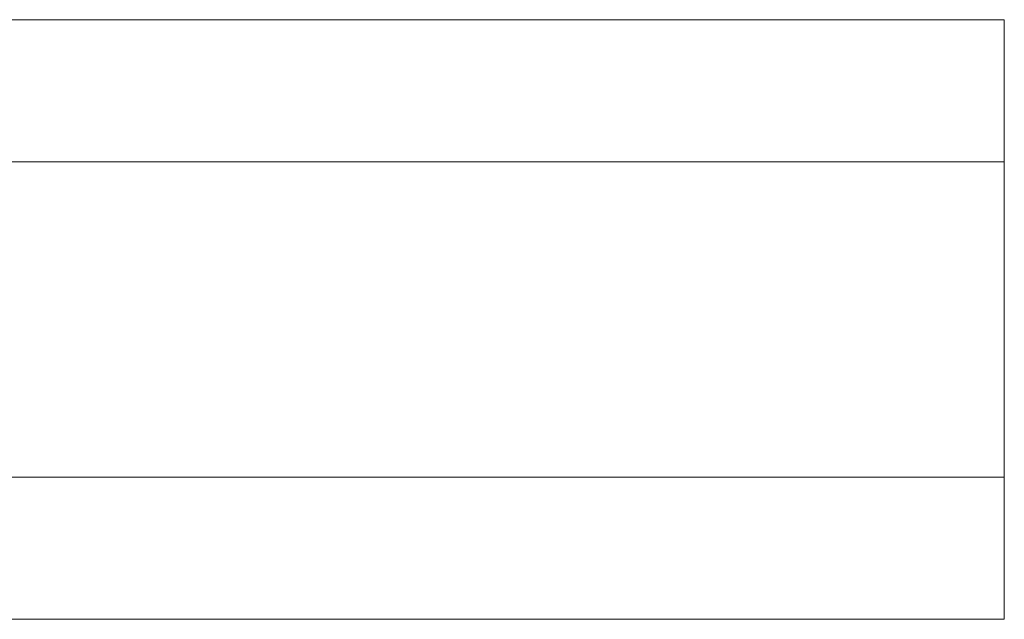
# Model space of a CAD drawing. Header units: inches. Extents: x 16 to 427, y 4 to 276.
# Tile 12 of 111: x 116.06 to 118.73, y 164.24 to 165.87. Entities that reach past the tile are written whole.
import ezdxf

# ---------------------------------------------------------------- set-up
doc = ezdxf.new("R2010")
doc.units = ezdxf.units.IN
doc.header["$LTSCALE"] = 26
doc.header["$MEASUREMENT"] = 0
doc.layers.add('Visible (ANSI)', color=7, linetype='Continuous', lineweight=5)

msp = doc.modelspace()

# ---------------------------------------------------------------- linework, layer by layer
at = {"layer": 'Visible (ANSI)'}
for p, q in [((83.9799, 165.8673), (118.7299, 165.8673)), ((118.7299, 165.8673), (118.7299, 165.4823)), ((83.9799, 165.4823), (118.7299, 165.4823)), ((118.7299, 164.6273), (118.7299, 165.4823)), ((83.9799, 164.6273), (118.7299, 164.6273)), ((118.7299, 164.6273), (118.7299, 164.2423)), ((83.9799, 164.2423), (118.7299, 164.2423))]:
    msp.add_line(p, q, dxfattribs=at)

doc.saveas('drawing.dxf')
